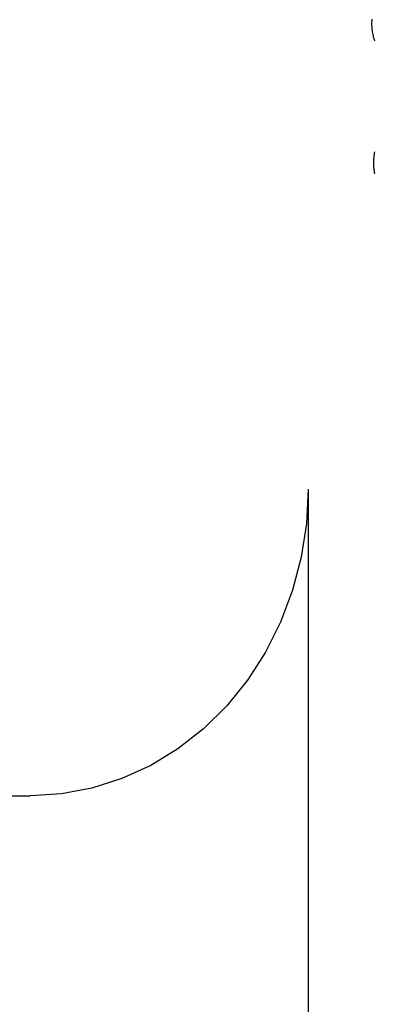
# Model space of a CAD drawing. Header units: inches. Extents: x 0 to 200, y 0 to 129.
# Tile 84 of 118: x 118.614 to 118.759, y 47.506 to 47.907. Entities that reach past the tile are written whole.
import ezdxf

# ---------------------------------------------------------------- set-up
doc = ezdxf.new("R2010")
doc.units = ezdxf.units.IN
doc.header["$LTSCALE"] = 11
doc.header["$MEASUREMENT"] = 0
doc.linetypes.add('HIDDEN', pattern=[0.2, 0.1, -0.1])
doc.layers.add('DEFAULT_2', color=8, linetype='HIDDEN')

msp = doc.modelspace()

# ---------------------------------------------------------------- linework, layer by layer
at = {"layer": 'DEFAULT_2', "color": 8, "linetype": 'HIDDEN'}
for p, q in [((118.67417, 51.59296), (118.67417, 46.09246)), ((118.73169, 47.71579), (118.73169, 47.41427)), ((117.9794, 47.59079), (118.61835, 47.59079))]:
    msp.add_line(p, q, dxfattribs=at)
for points in [[(118.75764, 47.9073), (118.7576, 47.90676), (118.75758, 47.90623), (118.75757, 47.90569), (118.75757, 47.90524)], [(118.75757, 47.90525), (118.75758, 47.90479), (118.7576, 47.90426), (118.75764, 47.90372), (118.75769, 47.90319), (118.75775, 47.90265), (118.75783, 47.90212), (118.75791, 47.90158), (118.75802, 47.90104), (118.75813, 47.90051), (118.75826, 47.89997), (118.7584, 47.89943), (118.75856, 47.8989), (118.75873, 47.89836)], [(118.75874, 47.85322), (118.75863, 47.85268), (118.75854, 47.85214), (118.75847, 47.8516), (118.75841, 47.85106), (118.75836, 47.85052), (118.75832, 47.84998), (118.7583, 47.84944), (118.75829, 47.8489), (118.75829, 47.84845)], [(118.75829, 47.84845), (118.7583, 47.848), (118.75832, 47.84747), (118.75836, 47.84693), (118.75841, 47.8464), (118.75847, 47.84586), (118.75855, 47.84532), (118.75864, 47.84479), (118.75874, 47.84425)], [(118.73169, 47.71579), (118.73096, 47.70171), (118.72885, 47.68797), (118.72532, 47.67451), (118.72047, 47.66155), (118.71431, 47.64929), (118.70696, 47.63785), (118.69849, 47.62741), (118.68902, 47.61806), (118.67865, 47.60995), (118.66753, 47.60317), (118.65578, 47.59781), (118.64357, 47.59392), (118.63112, 47.59159), (118.61835, 47.59079)]]:
    msp.add_lwpolyline(points, dxfattribs=at)

doc.saveas('drawing.dxf')
